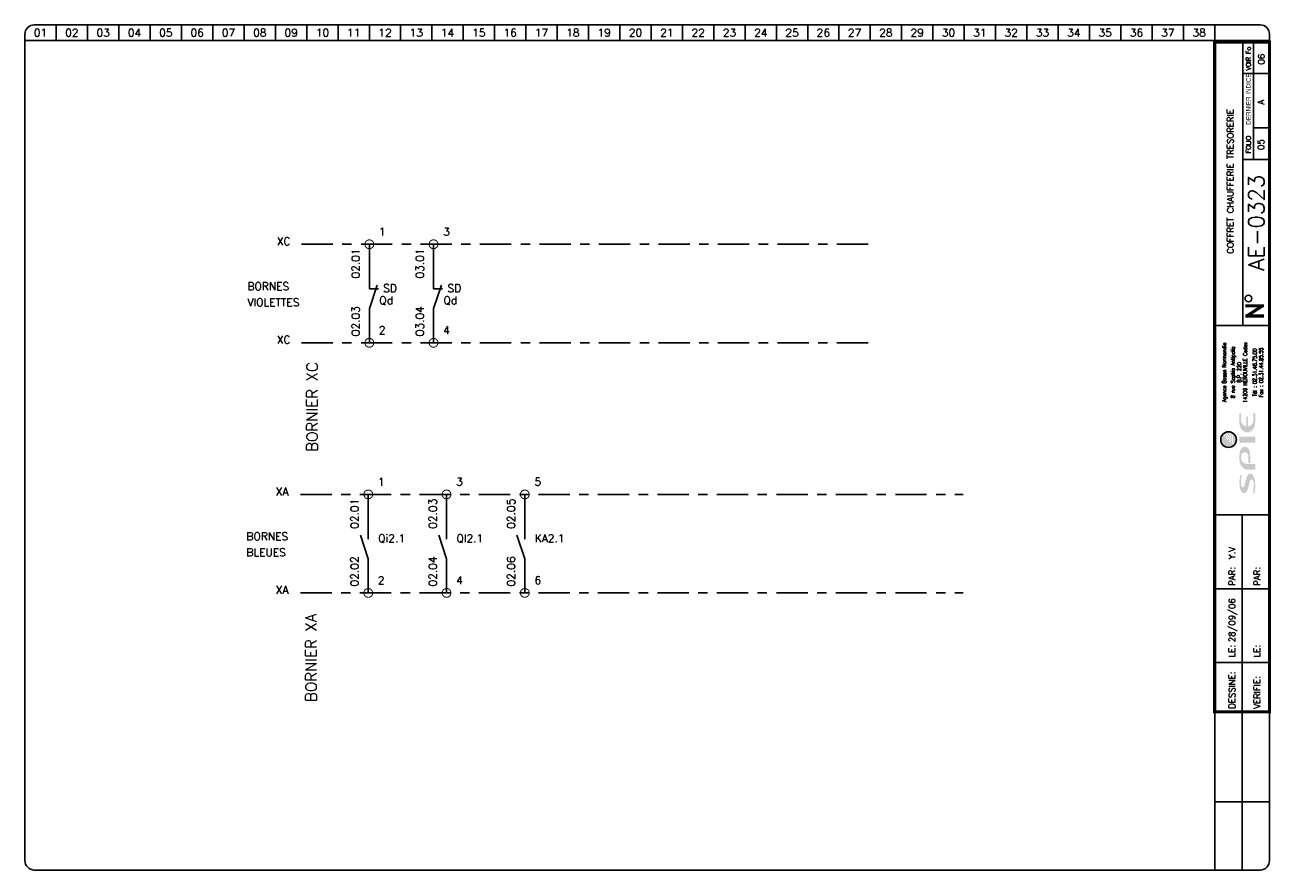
# Model space of a CAD drawing. Extents: x 0 to 398, y 0 to 270.
import ezdxf
from ezdxf.enums import TextEntityAlignment as Align

# ---------------------------------------------------------------- set-up
doc = ezdxf.new("R2010")
doc.units = 0
doc.header["$LTSCALE"] = 20
doc.header["$MEASUREMENT"] = 0
doc.linetypes.add('AXES', pattern=[0.95, 0.5, -0.15, 0.15, -0.15])
for name, color, linetype in [('LOGO_SPIE', 160, 'Continuous'), ('TEXTE', 3, 'Continuous'), ('TRAIAXE', 6, 'AXES'), ('TRAIFIN', 1, 'Continuous'), ('TRAIGROS', 2, 'Continuous'), ('TRAIMOY', 4, 'Continuous')]:
    doc.layers.add(name, color=color, linetype=linetype)
doc.styles.add('ROMANS8', font='ROMANS8.shx')
doc.styles.get("Standard").update_dxf_attribs({"font": 'simplex.shx'})
doc.styles.add('TXT', font='txt', dxfattribs={"width": 0.8})

# ---------------------------------------------------------------- blocks, each defined once
blk = doc.blocks.new('FDP-DIV-CHU')
at = {"layer": 'TEXTE', "color": 7, "const_width": 1}
for points in [[(392.75, 180.25), (386.75, 180.25)], [(387.25, 177), (392.25, 180.25)], [(392.75, 177), (386.75, 177)]]:
    blk.add_lwpolyline(points, dxfattribs=at)
at = {"layer": 'TEXTE', "color": 7}
blk.add_circle((387.76, 182.59), 1.08, dxfattribs=at)
at = {"layer": 'TRAIFIN', "color": 7}
for p, q in [((7, 270), (7, 265)), ((17, 270), (17, 265)), ((27, 270), (27, 265)), ((37, 270), (37, 265)), ((47, 270), (47, 265)), ((57, 270), (57, 265)), ((67, 270), (67, 265)), ((77, 270), (77, 265)), ((87, 270), (87, 265)), ((97, 270), (97, 265)), ((107, 270), (107, 265)), ((117, 270), (117, 265)), ((127, 270), (127, 265)), ((137, 270), (137, 265)), ((147, 270), (147, 265)), ((157, 270), (157, 265)), ((167, 270), (167, 265)), ((177, 270), (177, 265)), ((187, 270), (187, 265)), ((197, 270), (197, 265)), ((207, 270), (207, 265)), ((217, 270), (217, 265)), ((227, 270), (227, 265)), ((237, 270), (237, 265)), ((247, 270), (247, 265)), ((257, 270), (257, 265)), ((267, 270), (267, 265)), ((277, 270), (277, 265)), ((287, 270), (287, 265)), ((297, 270), (297, 265)), ((307, 270), (307, 265)), ((317, 270), (317, 265)), ((327, 270), (327, 265)), ((337, 270), (337, 265)), ((347, 270), (347, 265)), ((357, 270), (357, 265)), ((367, 270), (367, 265)), ((377, 270), (377, 265)), ((389.41, 227.04), (389.41, 264.5)), ((389.41, 237.09), (393.96, 237.09))]:
    blk.add_line(p, q, dxfattribs=at)
at = {"layer": 'TRAIGROS', "color": 7}
for p, q in [((-3, 267), (-3, 265)), ((0, 270), (391.5, 270)), ((394.5, 267), (394.5, 265)), ((394.5, 265), (-3, 265)), ((394.5, 265), (-3, 265)), ((-3, 265), (-3, 3)), ((386, 174), (386, 264.5)), ((394.5, 3), (394.5, 265)), ((386, 254.5), (394, 254.5)), ((386, 227.01), (394, 227.01)), ((377, 174), (394.5, 174)), ((377, 113.52), (394.51, 113.52)), ((377, -0.03), (377, 50.52)), ((0, 0), (391.5, 0))]:
    blk.add_line(p, q, dxfattribs=at)
at = {"layer": 'TRAIGROS', "color": 7, "const_width": 1}
blk.add_lwpolyline([(377, 264.5), (377, 50.52), (394.5, 50.52), (394.5, 264.5), (377, 264.5)], dxfattribs=at)
at = {"layer": 'TRAIGROS', "color": 7}
for centre, start, end in [((0, 267), 90, 180), ((391.5, 267), 0, 90), ((0, 3), 180, 270), ((391.5, 3), 270, 0)]:
    blk.add_arc(centre, 3, start, end, dxfattribs=at)
at = {"layer": 'TRAIMOY', "color": 7}
for p, q in [((385.75, -0.01), (385.75, 113.52)), ((377, 89.82), (394.51, 89.82)), ((377, 66.27), (394.51, 66.27)), ((377, 21.75), (394.51, 21.75))]:
    blk.add_line(p, q, dxfattribs=at)
at = {"layer": 'TEXTE', "color": 7}
for s, p in [('01', (2, 267.5)), ('02', (12, 267.5)), ('03', (22, 267.5)), ('04', (32, 267.5)), ('05', (42, 267.5)), ('06', (52, 267.5)), ('07', (62, 267.5)), ('08', (72, 267.5)), ('09', (82, 267.5)), ('10', (92, 267.5)), ('11', (102, 267.5)), ('12', (112, 267.5)), ('13', (122, 267.5)), ('14', (132, 267.5)), ('15', (142, 267.5)), ('16', (152, 267.5)), ('17', (162, 267.5)), ('18', (172, 267.5)), ('19', (182, 267.5)), ('20', (192, 267.5)), ('21', (202, 267.5)), ('22', (212, 267.5)), ('23', (222, 267.5)), ('24', (232, 267.5)), ('25', (242, 267.5)), ('26', (252, 267.5)), ('27', (262, 267.5)), ('28', (272, 267.5)), ('29', (282, 267.5)), ('30', (292, 267.5)), ('31', (302, 267.5)), ('32', (312, 267.5)), ('33', (322, 267.5)), ('34', (332, 267.5)), ('35', (342, 267.5)), ('36', (352, 267.5)), ('37', (362, 267.5)), ('38', (372, 267.5))]:
    blk.add_text(s, height=2.5, dxfattribs=at).set_placement(p, align=Align.MIDDLE)
at = {"layer": 'TEXTE', "color": 7, "width": 0.867769}
blk.add_text('VOIR Fo', height=1.5, rotation=90, dxfattribs=at).set_placement((388.5, 255.5), (388.5, 263), align=Align.FIT)
at = {"layer": 'TEXTE', "color": 7, "style": 'TXT', "width": 0.8}
blk.add_text('DERNIER INDICE', height=1.5, rotation=90, dxfattribs=at).set_placement((388.5, 238.12))
at = {"layer": 'TEXTE', "color": 7}
blk.add_text('FOLIO', height=1.5, rotation=90, dxfattribs=at).set_placement((388.5, 231.76), align=Align.CENTER)
for s, p in [('PAR:', (383.51, 90.82)), ('PAR:', (391.51, 90.82)), ('LE:', (383.51, 67.95)), ('LE:', (391.51, 67.95)), ('DESSINE:', (383.51, 51.52)), ('VERIFIE:', (391.51, 51.52))]:
    blk.add_text(s, height=2, rotation=90, dxfattribs=at).set_placement(p)
at = {"layer": 'TEXTE'}
for tag, p in [('FOLIO_SUIVANT', (392.9, 259.04)), ('INDICE', (392.79, 245.35)), ('FOLIO', (392.79, 231.76))]:
    blk.add_attdef(tag, text='', height=2, rotation=90, dxfattribs=at).set_placement(p, align=Align.CENTER)
blk.add_attdef('INTITULE_DU_PLAN', text='', height=2, rotation=90, dxfattribs=at).set_placement((382, 220), align=Align.MIDDLE)
at = {"layer": 'TEXTE', "color": 4}
blk.add_attdef('NUMERO', text='', height=5, rotation=90, dxfattribs=at).set_placement((392.79, 206.79), align=Align.CENTER)
at = {"layer": 'TEXTE'}
for tag, p in [('DESSINATEUR', (383.53, 97.95)), ('DATE', (383.51, 72.76))]:
    blk.add_attdef(tag, p, '', height=2, rotation=90, dxfattribs=at)
blk = doc.blocks.new('AI9-BLK3')
at = {"layer": 'LOGO_SPIE'}
h = blk.add_hatch(color=176, dxfattribs=at)
h.dxf.hatch_style = 2
edge = h.paths.add_edge_path()
edge.add_spline(control_points=[(-87.1, 11), (-87.1, 9.4), (-85.2, 7.9), (-81.7, 7), (-78.2, 6.1), (-73.9, 5), (-69.4, 3.9), (-60.5, 1.7), (-51.2, -1.1), (-51.2, -7.8), (-51.2, -15.2), (-64.6, -20.2), (-82.8, -20.2), (-89.5, -20.2), (-95.8, -19.6), (-102.2, -17.8), (-102.2, -17.8), (-100.2, -14.1), (-100.2, -14.1), (-94.3, -16.3), (-86, -16.7), (-79.8, -16.7), (-72.4, -16.7), (-66.3, -14.3), (-66.3, -10.9), (-66.3, -8.9), (-68.3, -7.2), (-71.6, -6.3), (-75, -5.4), (-79.3, -4.3), (-83.7, -3.3), (-92.4, -1.4), (-101.5, 1.2), (-101.5, 8.1), (-101.5, 14.8), (-91.8, 20.1), (-73.9, 20.1), (-68.3, 20.1), (-60.1, 19.3), (-54.8, 17.2), (-54.8, 17.2), (-57.2, 14.4), (-57.2, 14.4), (-62.6, 15.9), (-68.8, 16.5), (-74.4, 16.5), (-83.8, 16.5), (-87.1, 13.8), (-87.1, 11)], knot_values=[0, 0, 0, 0, 1, 1, 1, 2, 2, 2, 3, 3, 3, 4, 4, 4, 5, 5, 5, 6, 6, 6, 7, 7, 7, 8, 8, 8, 9, 9, 9, 10, 10, 10, 11, 11, 11, 12, 12, 12, 13, 13, 13, 14, 14, 14, 15, 15, 15, 16, 16, 16, 16], degree=3, periodic=0)
h = blk.add_hatch(color=176, dxfattribs=at)
h.dxf.hatch_style = 2
edge = h.paths.add_edge_path()
edge.add_spline(control_points=[(-7.6, -2.8), (-2.1, -2.8), (3.1, 0.7), (3.1, 6.4), (3.1, 12.1), (-1.3, 15.9), (-7.6, 15.9), (-7.6, 15.9), (-11.2, 15.9), (-11.2, 15.9), (-19.8, 15.9), (-26.7, 9.4), (-26.7, 0), (-26.7, 0), (-26.7, -20.2), (-26.7, -20.2), (-26.7, -20.2), (-41.3, -20.2), (-41.3, -20.2), (-41.3, -20.2), (-41.3, -0.1), (-41.3, -0.1), (-41.3, 11.2), (-29.8, 20.1), (-15.9, 20.1), (-15.9, 20.1), (-5.8, 20.1), (-5.8, 20.1), (4.7, 20.1), (17.3, 16.7), (17.3, 6.4), (17.3, -4.1), (5.8, -7.3), (-5.8, -7.3), (-5.8, -7.3), (-25, -7.3), (-25, -7.3), (-25, -7.3), (-25, -2.8), (-25, -2.8), (-25, -2.8), (-7.6, -2.8), (-7.6, -2.8)], knot_values=[0, 0, 0, 0, 1, 1, 1, 2, 2, 2, 3, 3, 3, 4, 4, 4, 5, 5, 5, 6, 6, 6, 7, 7, 7, 8, 8, 8, 9, 9, 9, 10, 10, 10, 11, 11, 11, 12, 12, 12, 13, 13, 13, 14, 14, 14, 14], degree=3, periodic=0)
h = blk.add_hatch(color=176, dxfattribs=at)
h.dxf.hatch_style = 2
h.paths.add_polyline_path([(42.6, -20.2), (28, -20.2), (28, 20.1), (42.6, 20.1)])
h = blk.add_hatch(color=176, dxfattribs=at)
h.dxf.hatch_style = 2
edge = h.paths.add_edge_path()
edge.add_spline(control_points=[(94.4, -2.1), (94.4, -2.1), (69.3, -2.1), (69.3, -2.1), (70.3, -9.8), (76.3, -15.5), (83.4, -15.5), (83.4, -15.5), (102.2, -15.5), (102.2, -15.5), (102.2, -15.5), (102.2, -20.1), (102.2, -20.1), (102.2, -20.1), (79.3, -20.1), (79.3, -20.1), (65.4, -20.1), (53.9, -11.2), (53.9, 0.1), (53.9, 11.3), (65.4, 20.2), (79.3, 20.2), (79.3, 20.2), (102.2, 20.2), (102.2, 20.2), (102.2, 20.2), (102.2, 15.8), (102.2, 15.8), (102.2, 15.8), (83.4, 15.8), (83.4, 15.8), (76.3, 15.8), (70.2, 10), (69.3, 2.3), (69.3, 2.3), (94.4, 2.3), (94.4, 2.3), (94.4, 2.3), (94.4, -2.1), (94.4, -2.1)], knot_values=[0, 0, 0, 0, 1, 1, 1, 2, 2, 2, 3, 3, 3, 4, 4, 4, 5, 5, 5, 6, 6, 6, 7, 7, 7, 8, 8, 8, 9, 9, 9, 10, 10, 10, 11, 11, 11, 12, 12, 12, 13, 13, 13, 13], degree=3, periodic=0)
blk = doc.blocks.new('AI9-BLK2')
at = {"layer": 'LOGO_SPIE', "color": 7}
blk.add_circle((0, 0.000086), 20.000157, dxfattribs=at)
blk = doc.blocks.new('AI9-BLK1')
at = {"layer": 'LOGO_SPIE'}
h = blk.add_hatch(color=20, dxfattribs=at)
h.dxf.hatch_style = 2
edge = h.paths.add_edge_path()
edge.add_spline(control_points=[(-20, 0), (-20, 11), (-11, 20), (0, 20), (9.1, 20), (16.7, 14), (19.2, 5.7), (17.6, 8), (15.8, 10.2), (13.7, 12.1), (13.3, 11.9), (12.9, 11.7), (12.5, 11.6), (15.2, 9.5), (17.6, 7), (19.5, 4.2), (19.8, 3.2), (19.9, 2.1), (20, 0.9), (17.4, 4.7), (13.8, 8), (10, 10.4), (9.4, 10.1), (8.9, 9.8), (8.3, 9.5), (12.7, 7.3), (16.9, 3.9), (20, -0.1), (20, -1), (19.9, -1.8), (19.8, -2.7), (16, 2), (11, 5.6), (5.3, 7.7), (4.6, 7.2), (3.8, 6.7), (3.1, 6.2), (9.6, 4.6), (15.3, 1.1), (19.7, -3.7), (19.5, -4.4), (19.3, -5.2), (19.1, -5.9), (14.1, -0.7), (7.3, 2.7), (-0.3, 3.5), (-1.1, 2.8), (-2, 2), (-2.8, 1.2), (-2.8, 1.2), (-2.4, 1.2), (-2.4, 1.2), (5.7, 1.2), (13.1, -1.9), (18.8, -7), (18.5, -7.7), (18.2, -8.4), (17.8, -9.1), (12.6, -4.8), (6, -2.3), (-1.3, -2.3), (-2.9, -2.3), (-4.5, -2.4), (-6.1, -2.7), (-6.9, -3.7), (-7.7, -4.8), (-8.4, -5.9), (-5.7, -5.2), (-3, -4.8), (-0.1, -4.8), (6.3, -4.8), (12.3, -6.8), (17.2, -10.2), (16.8, -10.9), (16.3, -11.6), (15.8, -12.3), (11.4, -9.7), (6.4, -8.2), (1, -8.2), (-3.3, -8.2), (-7.4, -9.2), (-11, -10.8), (-11.6, -12.1), (-12.1, -13.4), (-12.6, -14.7), (-8.3, -12.2), (-3.2, -10.7), (2.1, -10.7), (6.6, -10.7), (10.9, -11.7), (14.7, -13.6), (11, -17.5), (5.8, -20), (0, -20), (-11, -20), (-20, -11), (-20, 0)], knot_values=[0, 0, 0, 0, 1, 1, 1, 2, 2, 2, 3, 3, 3, 4, 4, 4, 5, 5, 5, 6, 6, 6, 7, 7, 7, 8, 8, 8, 9, 9, 9, 10, 10, 10, 11, 11, 11, 12, 12, 12, 13, 13, 13, 14, 14, 14, 15, 15, 15, 16, 16, 16, 17, 17, 17, 18, 18, 18, 19, 19, 19, 20, 20, 20, 21, 21, 21, 22, 22, 22, 23, 23, 23, 24, 24, 24, 25, 25, 25, 26, 26, 26, 27, 27, 27, 28, 28, 28, 29, 29, 29, 30, 30, 30, 31, 31, 31, 32, 32, 32, 32], degree=3, periodic=0)
at = {"layer": 'LOGO_SPIE', "color": 7}
blk.add_blockref('AI9-BLK2', (0, 0), dxfattribs=at)
blk = doc.blocks.new('logo_SPIE_rvb')
at = {"layer": 'LOGO_SPIE', "color": 7}
for name, p in [('AI9-BLK1', (180.777941, 135.963363)), ('AI9-BLK3', (145.467434, 87.922626))]:
    blk.add_blockref(name, p, dxfattribs=at)
blk = doc.blocks.new('Logo spie Carouche folio')
at = {"xscale": 0.125, "yscale": 0.125, "zscale": 0.125, "rotation": 90}
blk.add_blockref('logo_SPIE_rvb', (21.4, 1.38), dxfattribs=at)
at = {"color": 7, "style": 'ROMANS8', "width": 0.8}
for s, height, p in [('Agence Basse Normandie', 1.2384, (3.67, 45.47)), ('8 rue Sophia Antipolis', 1.2384, (6.4, 45.47)), ('14209 HEROUVILLE Cedex', 1.2384, (10.36, 45.47)), ('B.P. 220', 1.238, (8.44, 45.47)), ('Tél : 02.31.46.75.00', 1.2384, (13.4, 45.47)), ('Fax : 02.31.44.85.55', 1.2384, (15.43, 45.47))]:
    blk.add_text(s, height=height, rotation=90, dxfattribs=at).set_placement(p, align=Align.CENTER)

msp = doc.modelspace()

# ---------------------------------------------------------------- linework, layer by layer
at = {"color": 2}
for points in [[(110, 185.63), (112.9, 185.63)], [(130.5, 185.63), (133.4, 185.63)]]:
    msp.add_lwpolyline(points, dxfattribs=at)
at = {"layer": 'TRAIAXE'}
for p, q in [((88.34, 199.92), (270, 199.92)), ((88.34, 168.43), (270, 168.43)), ((88, 120), (299.66, 120)), ((88, 88.52), (299.66, 88.52))]:
    msp.add_line(p, q, dxfattribs=at)
at = {"layer": 'TRAIFIN'}
for p, q in [((110, 199.92), (110, 185.63)), ((130.5, 199.92), (130.5, 185.63)), ((110, 168.43), (110, 179.38)), ((130.5, 168.43), (130.5, 179.38)), ((109.66, 120), (109.66, 105.71)), ((134.66, 120), (134.66, 105.71)), ((159.66, 120), (159.66, 105.71)), ((109.66, 88.52), (109.66, 99.46)), ((134.66, 88.52), (134.66, 99.46)), ((159.66, 88.52), (159.66, 99.46))]:
    msp.add_line(p, q, dxfattribs=at)
at = {"layer": 'TRAIFIN', "const_width": 0.312}
for points in [[(108.59, 199.92, 1), (111.41, 199.92, 1)], [(129.09, 199.92, 1), (131.91, 199.92, 1)], [(108.59, 168.43, 1), (111.41, 168.43, 1)], [(129.09, 168.43, 1), (131.91, 168.43, 1)], [(108.25, 120, 1), (111.06, 120, 1)], [(133.25, 120, 1), (136.06, 120, 1)], [(158.25, 120, 1), (161.06, 120, 1)], [(108.25, 88.52, 1), (111.06, 88.52, 1)], [(133.25, 88.52, 1), (136.06, 88.52, 1)], [(158.25, 88.52, 1), (161.06, 88.52, 1)]]:
    msp.add_lwpolyline(points, format="xyb", close=True, dxfattribs=at)
at = {"layer": 'TRAIGROS'}
for p, q in [((112.5, 186.88), (110, 179.38)), ((133, 186.88), (130.5, 179.38)), ((107.16, 106.96), (109.66, 99.46)), ((132.16, 106.96), (134.66, 99.46)), ((157.16, 106.96), (159.66, 99.46))]:
    msp.add_line(p, q, dxfattribs=at)

# ---------------------------------------------------------------- block references
at = {"layer": 'TEXTE'}
msp.add_blockref('FDP-DIV-CHU', (3, 0), dxfattribs=at).add_auto_attribs({'DATE': '28/09/06', 'DESSINATEUR': ' Y.V', 'NUMERO': 'AE-0323', 'INTITULE_DU_PLAN': 'COFFRET CHAUFFERIE TRESORERIE', 'FOLIO': '05', 'FOLIO_SUIVANT': '06', 'INDICE': 'A'})
at = {"layer": 'TRAIMOY'}
msp.add_blockref('Logo spie Carouche folio', (380, 113.52), dxfattribs=at)

# ---------------------------------------------------------------- texts
at = {"layer": 'TEXTE'}
for s, p in [('1', (113.05, 202.71)), ('3', (133.55, 202.71)), ('XC', (80.43, 199.59)), ('BORNES', (71.05, 185.26)), ('SD', (114.43, 184.64)), ('SD', (134.93, 184.64)), ('Qd', (113.18, 180.75)), ('Qd', (133.68, 180.75)), ('VIOLETTES', (71.05, 180.14)), ('2', (113.05, 171.23)), ('4', (133.55, 171.23)), ('XC', (80.43, 168.18)), ('1', (112.71, 122.79)), ('3', (137.71, 122.79)), ('5', (162.71, 122.79)), ('XA', (80.08, 119.67)), ('BORNES', (70.71, 105.34)), ('Qi2.1', (112.84, 104.73)), ('QI2.1', (137.84, 104.73)), ('KA2.1', (162.84, 104.73)), ('BLEUES', (70.71, 100.22)), ('2', (112.71, 91.31)), ('4', (137.71, 91.31)), ('6', (162.71, 91.31)), ('XA', (80.08, 88.27))]:
    msp.add_text(s, height=2.5, dxfattribs=at).set_placement(p)
for s, height, p in [('02.01', 2.5, (106.88, 188.93)), ('03.01', 2.5, (127.38, 188.93)), ('02.03', 2.5, (106.88, 170.5)), ('03.04', 2.5, (127.38, 170.5)), ('BORNIER XC', 3.5, (93.48, 133.62)), ('02.01', 2.5, (106.53, 109.01)), ('02.03', 2.5, (131.53, 109.01)), ('02.05', 2.5, (156.53, 109.01)), ('02.02', 2.5, (106.53, 90.58)), ('02.04', 2.5, (131.53, 90.58)), ('02.06', 2.5, (156.53, 90.58)), ('BORNIER XA', 3.5, (93.14, 53.7))]:
    msp.add_text(s, height=height, rotation=90, dxfattribs=at).set_placement(p)

doc.saveas('drawing.dxf')
